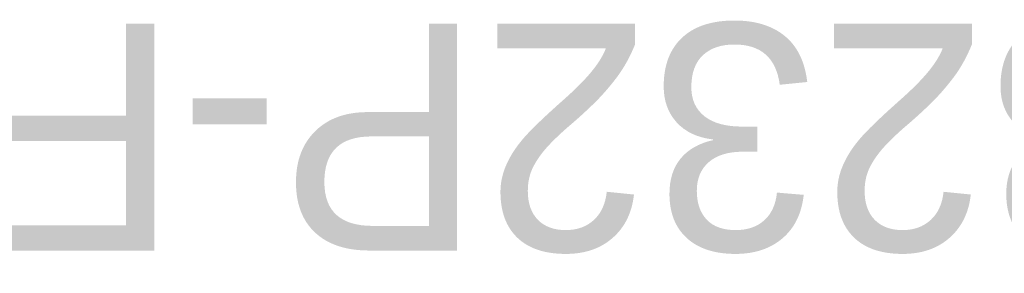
# Model space of a CAD drawing. Header units: millimetres. Extents: x -1146 to 6837, y -174 to 891.
# Tile 1 of 5: x -1146 to -384, y 695 to 891. Entities that reach past the tile are written whole.
import ezdxf
from ezdxf.enums import TextEntityAlignment as Align

# ---------------------------------------------------------------- set-up
doc = ezdxf.new("R2018")
doc.units = ezdxf.units.MM
doc.header["$LTSCALE"] = 2.5
doc.layers.add('Обозначение (ГОСТ)', color=7, linetype='Continuous', lineweight=25)
doc.layers.add('Эскизная геометрия (ГОСТ)', color=7, linetype='Continuous', lineweight=50)

# ---------------------------------------------------------------- blocks, each defined once
blk = doc.blocks.new('ГОСТ - Доп. графы 3')
at = {"layer": 'Эскизная геометрия (ГОСТ)'}
for p, q in [((0, 0), (70, 0)), ((70, 0), (70, -14)), ((70, -14), (0, -14))]:
    blk.add_line(p, q, dxfattribs=at)
at = {"layer": 'Обозначение (ГОСТ)', "lineweight": 30}
blk.add_attdef('ОБОЗНАЧЕНИЕ', text='', height=5, rotation=180, dxfattribs=at).set_placement((34.94, -6.97), align=Align.MIDDLE_CENTER)

msp = doc.modelspace()

# ---------------------------------------------------------------- block references
ref = msp.add_blockref('ГОСТ - Доп. графы 3', (50, 730), dxfattribs=dict(xscale=2.5, yscale=2.5, zscale=2.5))
lines = msp.add_mtext('CB-3232P-F', dxfattribs={"layer": 'Обозначение (ГОСТ)', "insert": (137.355, 712.581), "char_height": 175.3121, "attachment_point": 1, "rotation": 180})
ref.add_attrib('ОБОЗНАЧЕНИЕ', '', (137.355, 712.581)).embed_mtext(lines)

doc.saveas('drawing.dxf')
